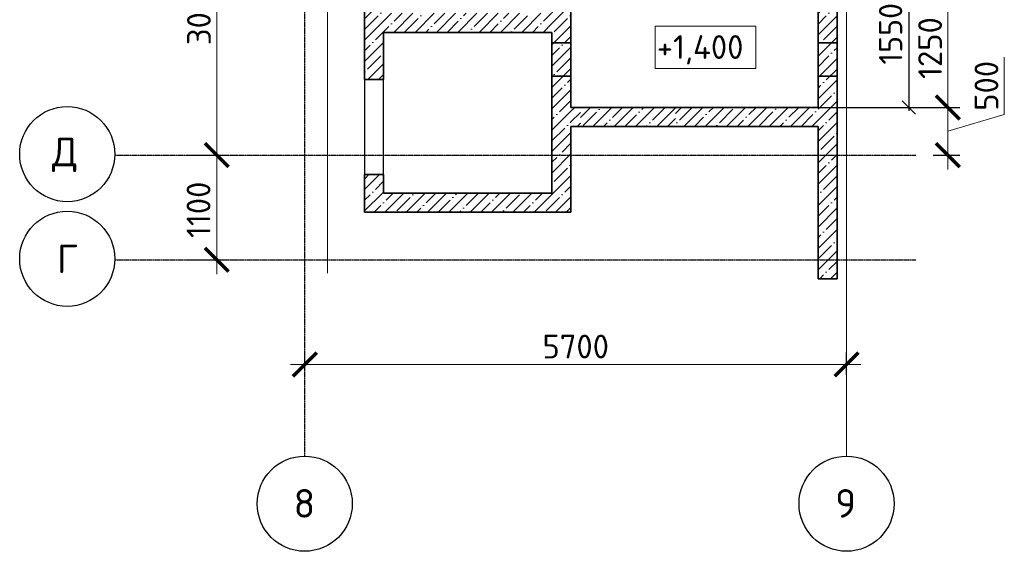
# Model space of a CAD drawing. Header units: millimetres. Extents: x 40580 to 2152466, y -328404 to 177125.
# Tile 17 of 252: x 289902 to 300261, y 163018 to 168605. Entities that reach past the tile are written whole.
import ezdxf
from ezdxf.enums import TextEntityAlignment as Align

# ---------------------------------------------------------------- set-up
doc = ezdxf.new("R2010")
doc.units = ezdxf.units.MM
doc.linetypes.add('______5', pattern=[1100, 800, -100, 100, -100])
doc.linetypes.add('CENTER', pattern=[2, 1.25, -0.25, 0.25, -0.25])
for name, color, linetype, lineweight in [('A_012_ПРОЕМ', 7, 'Continuous', 25), ('RAZMER', 7, 'Continuous', 9), ('ОСИ', 7, 'CENTER', 15), ('отметки', 243, 'Continuous', 18), ('Размеры', 9, 'Continuous', 15), ('Размеры кладочные', 3, 'Continuous', 20), ('Стена_ кирп. кладка не несущ', 7, 'Continuous', 35)]:
    doc.layers.add(name, color=color, linetype=linetype, lineweight=lineweight)
doc.layers.add('СПДС_Оси', color=7, linetype='Continuous')
doc.layers.add('Стена_ бетон не несущ.', color=7, linetype='Continuous', lineweight=35, true_color=0xb4b496)
doc.layers.add('Стена_ бетон несущ.', color=7, linetype='Continuous', lineweight=70, true_color=0xb4b496)
doc.styles.get("Standard").update_dxf_attribs({"font": 'isocpeur.ttf'})
doc.styles.add('ГОСТ', font='isocpeur.ttf')
doc.dimstyles.new('ГОСТ', dxfattribs={"dimscale": 0, "dimtxt": 2.5, "dimasz": 2.5, "dimexe": 1.25, "dimexo": 0.625, "dimtad": 1, "dimdec": 0, "dimtxsty": 'ГОСТ', "dimblk": 'ARCHTICK', "dimcen": 2.5, "dimdle": 1.5, "dimclrd": 256, "dimclre": 256, "dimclrt": 256, "dimadec": 0, "dimazin": 0, "dimtfac": 1, "dimtdec": 0, "dimtmove": 1, "dimatfit": 3, "dimfxl": 2, "dimtfill": 1, "dimlwd": -1, "dimarcsym": 0})
doc.dimstyles.new('Осевые', dxfattribs={"dimscale": 0.7, "dimtxt": 450, "dimasz": 400, "dimexe": 100, "dimexo": 100, "dimgap": 100, "dimtad": 1, "dimdec": 0, "dimzin": 0, "dimdsep": 46, "dimtxsty": 'Standard', "dimblk": 'OBLIQUE', "dimcen": 9, "dimdle": 100, "dimazin": 0, "dimtm": 1e-09, "dimtfac": 1, "dimtdec": 0, "dimtofl": 0, "dimtmove": 0, "dimatfit": 3, "dimfxl": 1, "dimtolj": 1, "dimtzin": 0, "dimarcsym": 0})
pattern_1 = [(45, (-53413.61, 360934.94), (-112.2532, 112.2532), []), (45, (-53301.36, 360934.94), (-112.2532, 112.2532), [198.4375, -39.6875, 0, -39.6875])]

# ---------------------------------------------------------------- blocks, each defined once
blk = doc.blocks.new('NSY101')
at = {"color": 0, "linetype": 'ByBlock', "lineweight": -2}
blk.add_circle((0, 0), 50, dxfattribs=at)
blk = doc.blocks.new('_ArchTick')
at = {"color": 0, "linetype": 'ByBlock', "const_width": 0.15}
blk.add_lwpolyline([(-0.5, -0.5), (0.5, 0.5)], dxfattribs=at)
blk = doc.blocks.new('*D1921')
at = {"layer": 'Defpoints', "color": 0, "lineweight": 25, "ltscale": 100, "transparency": 16777216}
for p in [(291651, 167182), (291975, 167182), (291651, 166082)]:
    blk.add_point(p, dxfattribs=at)
at = {"layer": 'RAZMER', "ltscale": 100, "transparency": 16777216}
blk.add_line((291975, 165932), (291975, 167332), dxfattribs=at)
at = {"layer": 'RAZMER', "lineweight": -2, "ltscale": 100, "transparency": 16777216}
for p, q in [((291714, 167182), (292100, 167182)), ((291714, 166082), (292100, 166082))]:
    blk.add_line(p, q, dxfattribs=at)
at = {"layer": 'RAZMER', "ltscale": 100, "transparency": 16777216, "xscale": 250, "yscale": 250, "zscale": 250, "rotation": 90}
blk.add_blockref('_ArchTick', (291975, 167182), dxfattribs=at)
at = {"layer": 'RAZMER', "ltscale": 100, "transparency": 16777216, "insert": (291784, 166607), "char_height": 250, "width": 833.33, "attachment_point": 5, "rotation": 90, "style": 'ГОСТ', "bg_fill": 3, "box_fill_scale": 1.1, "bg_fill_color": 256, "bg_fill_true_color": 13158600, "bg_fill_transparency": 0}
blk.add_mtext('1100', dxfattribs=at)
at = {"layer": 'RAZMER', "ltscale": 100, "transparency": 16777216, "xscale": 250, "yscale": 250, "zscale": 250, "rotation": 270}
blk.add_blockref('_ArchTick', (291975, 166082), dxfattribs=at)
blk = doc.blocks.new('*D1922')
at = {"layer": 'Defpoints', "color": 0, "lineweight": 25, "ltscale": 100, "transparency": 16777216}
for p in [(291975, 170182), (291975, 170182), (291651, 167182)]:
    blk.add_point(p, dxfattribs=at)
at = {"layer": 'RAZMER', "ltscale": 100, "transparency": 16777216}
blk.add_line((291975, 167032), (291975, 170332), dxfattribs=at)
at = {"layer": 'RAZMER', "lineweight": -2, "ltscale": 100, "transparency": 16777216}
for p, q in [((292038, 170182), (292100, 170182)), ((291714, 167182), (292100, 167182))]:
    blk.add_line(p, q, dxfattribs=at)
at = {"layer": 'RAZMER', "ltscale": 100, "transparency": 16777216, "xscale": 250, "yscale": 250, "zscale": 250}
for p, rotation in [((291975, 170182), 90), ((291975, 167182), 270)]:
    blk.add_blockref('_ArchTick', p, dxfattribs=dict(at, rotation=rotation))
at = {"layer": 'RAZMER', "ltscale": 100, "transparency": 16777216, "insert": (291788, 168682), "char_height": 250, "width": 833.33, "attachment_point": 5, "rotation": 90, "style": 'ГОСТ', "bg_fill": 3, "box_fill_scale": 1.1, "bg_fill_color": 256, "bg_fill_true_color": 13158600, "bg_fill_transparency": 0}
blk.add_mtext('3000', dxfattribs=at)
blk = doc.blocks.new('*D2362')
at = {"layer": 'Defpoints', "color": 0, "lineweight": 25, "transparency": 16777216}
for p in [(292902, 164943), (298602, 164982), (298602, 164811)]:
    blk.add_point(p, dxfattribs=at)
at = {"layer": 'RAZMER', "lineweight": -2, "transparency": 16777216}
for p, q in [((292902, 165005), (292902, 165107)), ((298602, 164873), (298602, 165107))]:
    blk.add_line(p, q, dxfattribs=at)
at = {"layer": 'RAZMER', "transparency": 16777216}
blk.add_line((292752, 164982), (298752, 164982), dxfattribs=at)
at = {"layer": 'RAZMER', "transparency": 16777216, "xscale": 250, "yscale": 250, "zscale": 250, "rotation": 180}
blk.add_blockref('_ArchTick', (292902, 164982), dxfattribs=at)
at = {"layer": 'RAZMER', "transparency": 16777216, "xscale": 250, "yscale": 250, "zscale": 250}
blk.add_blockref('_ArchTick', (298602, 164982), dxfattribs=at)
at = {"layer": 'RAZMER', "transparency": 16777216, "insert": (295752, 165170), "char_height": 250, "attachment_point": 5, "style": 'ГОСТ', "bg_fill": 3, "box_fill_scale": 1.1, "bg_fill_color": 256, "bg_fill_true_color": 13158600, "bg_fill_transparency": 0}
blk.add_mtext('5700', dxfattribs=at)
blk = doc.blocks.new('_OBLIQUE')
at = {"color": 0, "linetype": 'ByBlock'}
blk.add_line((-0.5, -0.5), (0.5, 0.5), dxfattribs=at)
blk = doc.blocks.new('*D1953')
at = {"layer": 'Defpoints', "color": 0, "linetype": 'ByBlock', "lineweight": 25, "ltscale": 13, "transparency": 16777216}
for p in [(298138, 169232), (298138, 167682), (299257, 167682)]:
    blk.add_point(p, dxfattribs=at)
at = {"layer": 'ОСИ', "color": 0, "linetype": 'ByBlock', "lineweight": -2, "ltscale": 13, "transparency": 16777216}
for p, q in [((299257, 169267), (299257, 167647)), ((298173, 169232), (299292, 169232)), ((298173, 167682), (299292, 167682))]:
    blk.add_line(p, q, dxfattribs=at)
at = {"layer": 'ОСИ', "color": 0, "linetype": 'ByBlock', "lineweight": -2, "ltscale": 13, "transparency": 16777216, "xscale": 140, "yscale": 140, "zscale": 140}
for p, rotation in [((299257, 169232), 90), ((299257, 167682), 270)]:
    blk.add_blockref('_OBLIQUE', p, dxfattribs=dict(at, rotation=rotation))
at = {"layer": 'ОСИ', "color": 0, "linetype": 'ByBlock', "ltscale": 13, "transparency": 16777216, "insert": (299065, 168457), "char_height": 245, "attachment_point": 5, "rotation": 90}
blk.add_mtext('\\A1;1550', dxfattribs=at)
blk = doc.blocks.new('*D1955')
at = {"layer": 'Defpoints', "color": 0, "lineweight": 25, "transparency": 16777216}
for p in [(298703, 167682), (299667, 167682), (299448, 167182)]:
    blk.add_point(p, dxfattribs=at)
at = {"layer": 'RAZMER', "transparency": 16777216}
for p, q in [((300261, 167610), (300261, 168210)), ((299667, 167032), (299667, 167832)), ((299667, 167432), (300261, 167610))]:
    blk.add_line(p, q, dxfattribs=at)
at = {"layer": 'RAZMER', "lineweight": -2, "transparency": 16777216}
for p, q in [((298766, 167682), (299792, 167682)), ((299511, 167182), (299792, 167182))]:
    blk.add_line(p, q, dxfattribs=at)
at = {"layer": 'RAZMER', "transparency": 16777216, "xscale": 250, "yscale": 250, "zscale": 250}
for p, rotation in [((299667, 167682), 90), ((299667, 167182), 270)]:
    blk.add_blockref('_ArchTick', p, dxfattribs=dict(at, rotation=rotation))
at = {"layer": 'RAZMER', "transparency": 16777216, "insert": (300073, 167910), "char_height": 250, "attachment_point": 5, "rotation": 90, "style": 'ГОСТ', "bg_fill": 3, "box_fill_scale": 1.1, "bg_fill_color": 256, "bg_fill_true_color": 13158600, "bg_fill_transparency": 0}
blk.add_mtext('500', dxfattribs=at)
blk = doc.blocks.new('*D1956')
at = {"layer": 'Defpoints', "color": 0, "lineweight": 25, "transparency": 16777216}
for p in [(298833, 168932), (299667, 168932), (299529, 167682)]:
    blk.add_point(p, dxfattribs=at)
at = {"layer": 'RAZMER', "transparency": 16777216}
blk.add_line((299667, 167532), (299667, 169082), dxfattribs=at)
at = {"layer": 'RAZMER', "lineweight": -2, "transparency": 16777216}
for p, q in [((298895, 168932), (299792, 168932)), ((299592, 167682), (299792, 167682))]:
    blk.add_line(p, q, dxfattribs=at)
at = {"layer": 'RAZMER', "transparency": 16777216, "xscale": 250, "yscale": 250, "zscale": 250}
for p, rotation in [((299667, 168932), 90), ((299667, 167682), 270)]:
    blk.add_blockref('_ArchTick', p, dxfattribs=dict(at, rotation=rotation))
at = {"layer": 'RAZMER', "transparency": 16777216, "insert": (299480, 168307), "char_height": 250, "attachment_point": 5, "rotation": 90, "style": 'ГОСТ', "bg_fill": 3, "box_fill_scale": 1.1, "bg_fill_color": 256, "bg_fill_true_color": 13158600, "bg_fill_transparency": 0}
blk.add_mtext('1250', dxfattribs=at)

msp = doc.modelspace()

# ---------------------------------------------------------------- hatches: boundary and pattern name
at = {"layer": 'Размеры', "true_color": 0x000000, "transparency": 33554648}
h = msp.add_hatch(dxfattribs=at)
h.set_pattern_fill('ANSI35', color=18, scale=25)
h.set_pattern_definition(pattern_1)
h.paths.add_polyline_path([(298301.715, 173532.095), (298301.715, 165882.095), (298501.715, 165882.095), (298501.715, 173532.095)])
h = msp.add_hatch(dxfattribs=at)
h.set_pattern_fill('ANSI35', color=18, scale=25)
h.set_pattern_definition(pattern_1)
h.paths.add_polyline_path([(295501.715, 173332.095), (295501.715, 166781.653), (295701.715, 166781.653), (295701.715, 173332.095)])
h = msp.add_hatch(dxfattribs=at)
h.set_pattern_fill('ANSI35', color=18, scale=25)
h.set_pattern_definition(pattern_1)
h.paths.add_polyline_path([(293731.454, 167976.653), (293731.454, 168867.095), (293531.454, 168867.095), (293531.454, 167976.653)])
h = msp.add_hatch(dxfattribs=at)
h.set_pattern_fill('ANSI35', color=18, scale=25)
h.set_pattern_definition(pattern_1)
h.paths.add_polyline_path([(295501.715, 168672.095), (293731.454, 168672.095), (293731.454, 168472.095), (295501.715, 168472.095)])
h = msp.add_hatch(dxfattribs=at)
h.set_pattern_fill('ANSI35', color=18, scale=25)
h.set_pattern_definition(pattern_1)
h.paths.add_polyline_path([(295801.715, 167682.095), (295701.715, 167682.095), (295701.715, 167482.095), (295801.715, 167482.095)])
h = msp.add_hatch(dxfattribs=at)
h.set_pattern_fill('ANSI35', color=18, scale=25)
h.set_pattern_definition([(45, (-62201.49, 345469.47), (-112.2532, 112.2532), []), (45, (-62089.23, 345469.47), (-112.2532, 112.2532), [198.4375, -39.6875, 0, -39.6875])])
h.paths.add_polyline_path([(296803.105, 167682.095), (295801.715, 167682.095), (295801.715, 167482.095), (296803.105, 167482.095)])
h = msp.add_hatch(dxfattribs=at)
h.set_pattern_fill('ANSI35', color=18, scale=25)
h.set_pattern_definition(pattern_1)
h.paths.add_polyline_path([(298301.715, 167682.095), (296801.715, 167682.095), (296801.715, 167482.095), (298301.715, 167482.095)])
h = msp.add_hatch(dxfattribs=at)
h.set_pattern_fill('ANSI35', color=18, scale=25)
h.set_pattern_definition(pattern_1)
h.paths.add_polyline_path([(293731.454, 166781.653), (293731.454, 166976.653), (293531.454, 166976.653), (293531.454, 166781.653)])
h = msp.add_hatch(dxfattribs=at)
h.set_pattern_fill('ANSI35', color=18, scale=25)
h.set_pattern_definition(pattern_1)
h.paths.add_polyline_path([(295701.715, 166781.653), (293531.454, 166781.653), (293531.454, 166581.653), (295701.715, 166581.653)])

# ---------------------------------------------------------------- linework, layer by layer
at = {"layer": 'A_012_ПРОЕМ', "color": 18, "linetype": 'Continuous', "lineweight": 25, "true_color": 0x000000, "transparency": 33554687}
for p, q in [((293531.454, 167976.653), (293531.454, 166976.653)), ((293731.454, 166976.653), (293731.454, 167976.653))]:
    msp.add_line(p, q, dxfattribs=at)
at = {"layer": 'ОСИ', "color": 18, "linetype": '______5', "lineweight": 25, "ltscale": 0.02, "true_color": 0x000000, "transparency": 33554687}
for p, q in [((292901.715, 164012.371), (292901.715, 174106.21)), ((290905.944, 167182.095), (299333.025, 167182.095)), ((290905.944, 166082.095), (299333.025, 166082.095))]:
    msp.add_line(p, q, dxfattribs=at)
at = {"layer": 'ОСИ', "color": 18, "linetype": 'ByBlock', "ltscale": 13, "true_color": 0x000000}
msp.add_line((298601.715, 164012.371), (298601.715, 174106.21), dxfattribs=at)
at = {"layer": 'отметки', "color": 18, "true_color": 0x000000}
msp.add_lwpolyline([(296588.015, 168537.554), (297647.294, 168537.554), (297647.294, 168092.623), (296588.015, 168092.623)], close=True, dxfattribs=at)
at = {"layer": 'Размеры кладочные', "color": 18, "true_color": 0x000000}
msp.add_lwpolyline([(293141.454, 165942.104), (293141.454, 166002.104), (293141.454, 170515.972), (293041.454, 170540.972), (293241.454, 170590.972), (293141.454, 170615.972), (293141.454, 175129.839), (293141.454, 175189.839)], dxfattribs=at)
at = {"layer": 'Стена_ бетон не несущ.', "color": 18, "linetype": 'Continuous', "lineweight": 35, "true_color": 0x000000, "transparency": 33554687}
for p, q in [((297501.715, 167482.095), (297301.715, 167482.095)), ((298301.715, 166682.07), (298301.715, 166882.07)), ((298501.715, 166082.095), (298501.715, 165882.095))]:
    msp.add_line(p, q, dxfattribs=at)
at = {"layer": 'Стена_ бетон несущ.', "color": 18, "linetype": 'Continuous', "lineweight": 35, "true_color": 0x000000, "transparency": 33554687}
for p, q in [((298501.715, 168362.095), (298501.715, 170562.095)), ((295701.715, 167682.095), (295701.715, 169482.095)), ((298301.715, 169482.095), (298301.715, 167682.095)), ((293531.454, 168867.095), (293531.454, 167976.653)), ((293731.454, 168472.095), (295501.715, 168472.095)), ((293731.454, 167976.653), (293731.454, 168472.095)), ((295501.715, 168472.095), (295501.715, 166781.653)), ((298501.715, 168282.095), (298501.715, 168362.095)), ((298501.715, 166082.095), (298501.715, 168282.095)), ((293731.454, 167976.653), (293531.454, 167976.653)), ((298301.715, 167682.095), (295701.715, 167682.095)), ((295801.715, 167682.095), (295701.715, 167682.095)), ((295701.715, 166781.653), (295701.715, 167482.095)), ((295701.715, 167482.095), (295801.715, 167482.095)), ((295801.715, 167482.095), (297301.715, 167482.095)), ((297301.715, 167482.095), (297501.715, 167482.095)), ((297501.715, 167482.095), (298301.715, 167482.095)), ((298301.715, 167482.095), (298301.715, 166882.07)), ((293531.454, 166976.653), (293731.454, 166976.653)), ((293531.454, 166976.653), (293531.454, 166781.653)), ((293731.454, 166781.653), (293731.454, 166976.653)), ((298301.715, 166882.07), (298301.715, 166682.07)), ((293531.454, 166781.653), (293531.454, 166581.653)), ((295501.715, 166781.653), (293731.454, 166781.653)), ((295701.715, 166581.653), (295701.715, 166781.653)), ((298301.715, 166682.07), (298301.715, 166002.095)), ((293531.454, 166581.653), (295701.715, 166581.653)), ((298501.715, 165882.095), (298501.715, 166082.095)), ((298301.715, 166002.095), (298301.715, 165882.095)), ((298301.715, 165882.095), (298301.715, 166002.095)), ((298301.715, 165882.095), (298501.715, 165882.095))]:
    msp.add_line(p, q, dxfattribs=at)
msp.add_lwpolyline([(295701.715, 167682.095), (295701.715, 168012.095), (295501.715, 168012.095), (295501.715, 168362.095), (295701.715, 168362.095), (295701.715, 168932.095), (295501.715, 168932.095), (295501.715, 169232.095), (298301.715, 169232.095), (298501.715, 169232.095), (298501.715, 168932.095), (298301.715, 168932.095), (298301.715, 168362.095), (298501.715, 168362.095), (298501.715, 168012.095), (298301.715, 168012.095), (298301.715, 167682.095), (295701.715, 167682.095)], dxfattribs=at)
at = {"layer": 'Стена_ кирп. кладка не несущ', "color": 18, "linetype": 'Continuous', "lineweight": 25, "true_color": 0x000000, "transparency": 33554687}
msp.add_line((298501.715, 168362.095), (298501.715, 168282.095), dxfattribs=at)

# ---------------------------------------------------------------- block references
at = {"layer": 'ОСИ', "color": 18, "linetype": 'Continuous', "lineweight": 25, "true_color": 0x000000, "transparency": 33554687, "xscale": 9.999999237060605, "yscale": 9.999999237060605, "zscale": 9.999999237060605}
for p in [(290402.335, 167192.2), (290402.335, 166092.2), (292901.172, 163518.241), (298601.172, 163518.241)]:
    msp.add_blockref('NSY101', p, dxfattribs=at)

# ---------------------------------------------------------------- texts
at = {"layer": 'отметки', "color": 18, "true_color": 0x000000, "style": 'ГОСТ'}
msp.add_text('+1,400', height=250, dxfattribs=at).set_placement((297060.926, 168192.745), align=Align.CENTER)
at = {"layer": 'СПДС_Оси', "color": 18, "linetype": 'Continuous', "lineweight": 25, "ltscale": 150, "true_color": 0x000000}
for s, p in [('Д', (290241.424, 167064.634)), ('Г', (290293.838, 165942.2)), ('8', (292784.211, 163372.014)), ('9', (298481.968, 163372.014))]:
    msp.add_text(s, height=300, dxfattribs=at).set_placement(p)

# ---------------------------------------------------------------- dimensions: what is measured, and where the dimension line sits
at = {"layer": 'ОСИ', "color": 18, "linetype": 'ByBlock', "ltscale": 13, "true_color": 0x000000}
dim = msp.add_linear_dim(base=(299257.058, 167682.095), p1=(298137.528, 169232.095), p2=(298137.528, 167682.095), angle=90, dimstyle='Осевые', override={"dimtxt": 350, "dimasz": 200, "dimexe": 50, "dimexo": 50, "dimdle": 50, "dimtmove": 1}, dxfattribs=at)
dim.commit()
dim.dimension.update_dxf_attribs({"geometry": '*D1953', "text_midpoint": (299064.558, 168457.095)})

# ---------------------------------------------------------------- next in the draw order: dimensions: what is measured, and where the dimension line sits
at = {"layer": 'RAZMER', "color": 18, "true_color": 0x000000}
dim = msp.add_linear_dim(base=(299667.098, 167682.095), p1=(299448.399, 167182.095), p2=(298703.204, 167682.095), angle=90, dimstyle='ГОСТ', override={"dimscale": 0, "dimtix": 0, "dimtofl": 1, "dimtmove": 1, "dimatfit": 3}, dxfattribs=at)
dim.commit()
dim.dimension.update_dxf_attribs({"geometry": '*D1955', "text_midpoint": (300073.348, 167672.72)})
at = {"layer": 'RAZMER', "color": 18, "ltscale": 100, "true_color": 0x000000}
dim = msp.add_linear_dim(base=(291975.017, 167182.095), p1=(291651.224, 166082.095), p2=(291651.224, 167182.095), angle=90, dimstyle='ГОСТ', override={"dimscale": 0, "dimtix": 0, "dimtofl": 1, "dimtmove": 1, "dimatfit": 3}, dxfattribs=at)
dim.commit()
dim.dimension.update_dxf_attribs({"geometry": '*D1921', "text_midpoint": (291971.267, 166606.943), "dimtype": 160})
at = {"layer": 'RAZMER', "color": 18, "true_color": 0x000000}
dim = msp.add_linear_dim(base=(298601.715, 164982.32), p1=(292901.715, 164942.778), p2=(298601.715, 164810.968), dimstyle='ГОСТ', override={"dimscale": 0, "dimtix": 0, "dimtofl": 1, "dimtmove": 1, "dimatfit": 3}, dxfattribs=at)
dim.commit()
dim.dimension.update_dxf_attribs({"geometry": '*D2362', "text_midpoint": (295751.715, 165169.82)})

# ---------------------------------------------------------------- next in the draw order: dimensions: what is measured, and where the dimension line sits
at = {"layer": 'RAZMER', "color": 18, "ltscale": 100, "true_color": 0x000000}
dim = msp.add_linear_dim(base=(291975.017, 170182.095), p1=(291651.224, 167182.095), p2=(291975.017, 170182.095), angle=90, dimstyle='ГОСТ', override={"dimscale": 0, "dimtix": 0, "dimtofl": 1, "dimtmove": 1, "dimatfit": 3}, dxfattribs=at)
dim.commit()
dim.dimension.update_dxf_attribs({"geometry": '*D1922', "text_midpoint": (291975.017, 168682.095), "dimtype": 160})
at = {"layer": 'RAZMER', "color": 18, "true_color": 0x000000}
dim = msp.add_linear_dim(base=(299667.098, 168932.263), p1=(299529.4, 167682.095), p2=(298832.803, 168932.263), angle=90, dimstyle='ГОСТ', override={"dimscale": 0, "dimtix": 0, "dimtofl": 1, "dimtmove": 1, "dimatfit": 3}, dxfattribs=at)
dim.commit()
dim.dimension.update_dxf_attribs({"geometry": '*D1956', "text_midpoint": (299479.598, 168307.179)})

doc.saveas('drawing.dxf')
